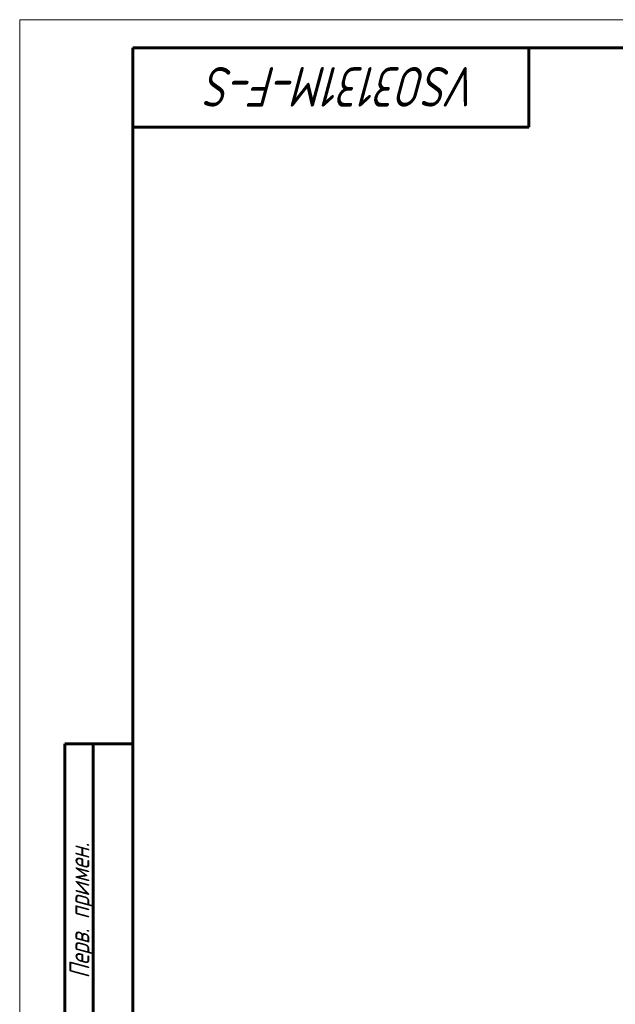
# Model space of a CAD drawing. Header units: millimetres. Extents: x 0 to 594, y 0 to 420.
# Tile 3 of 9: x 0 to 105, y 246 to 420. Entities that reach past the tile are written whole.
import ezdxf

# ---------------------------------------------------------------- set-up
doc = ezdxf.new("R2010")
doc.units = ezdxf.units.MM
doc.linetypes.add('K5LT_BASIC', pattern=[0])
doc.linetypes.add('K5LT_THIN', pattern=[0])
doc.styles.add('KTEXTSTYLE', font='txt', dxfattribs={"width": 0.96, "height": 5})

# ---------------------------------------------------------------- blocks, each defined once
blk = doc.blocks.new('U46')
at = {"color": 7, "linetype": 'K5LT_THIN', "lineweight": 18, "true_color": 0xffffff}
for p, q in [((0, 0), (0, 420)), ((0, 420), (594, 420))]:
    blk.add_line(p, q, dxfattribs=at)
at = {"color": 143, "linetype": 'K5LT_BASIC', "lineweight": 60, "true_color": 0x33acca}
for p, q in [((20, 5), (20, 415)), ((20, 415), (589, 415)), ((90, 415), (90, 401)), ((90, 401), (20, 401)), ((8, 172), (8, 292)), ((20, 292), (8, 292)), ((13, 172), (13, 292))]:
    blk.add_line(p, q, dxfattribs=at)
at = {"color": 7, "attachment_point": 1, "style": 'KTEXTSTYLE'}
for s, insert, char_height, rotation in [('\\fArial|b0|c204|p34;\\H5.0;\\W1.000;\\Q15;\\fGOST Type AU|b0|i0|c204|p34;\\Q15;\\W0.960;\\H7.00;VSO3131M-F-S', (81.28, 404.64), 7, 180), ('\\fArial|b0|c204|p34;\\H5.0;\\W1.000;\\Q15;\\fGOST Type AU|b0|i0|c204|p34;\\Q15;\\W0.960;\\H3.50;Перв. примен.', (8.82, 250.52), 3.5, 90)]:
    blk.add_mtext(s, dxfattribs=dict(at, insert=insert, char_height=char_height, rotation=rotation))

msp = doc.modelspace()

# ---------------------------------------------------------------- block references
msp.add_blockref('U46', (0, 0))

doc.saveas('drawing.dxf')
